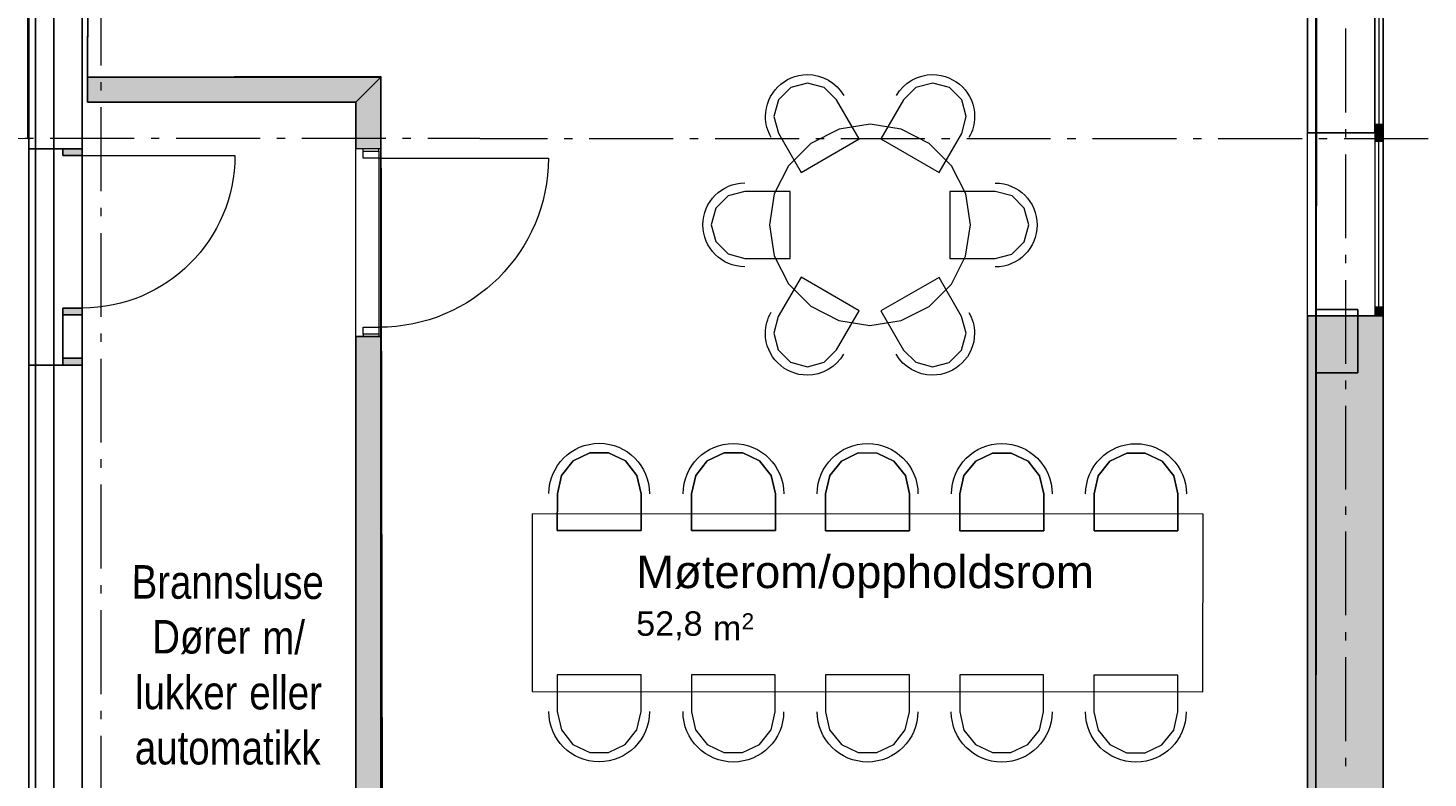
# Model space of a CAD drawing. Extents: x 16 to 1175, y 16 to 826.
# Tile 210 of 217: x 952 to 1071, y 303 to 366. Entities that reach past the tile are written whole.
import ezdxf

# ---------------------------------------------------------------- set-up
doc = ezdxf.new("R2010")
doc.units = 0
doc.header["$MEASUREMENT"] = 0
doc.layers.add('Layer 1', color=7, linetype='Continuous', lineweight=0)

# ---------------------------------------------------------------- blocks, each defined once
blk = doc.blocks.new('Block_47')
at = {"layer": 'Layer 1', "color": 18, "lineweight": 5, "true_color": 0x000000}
blk.add_open_spline([(969.79, 355.49), (969.79, 348.36), (964.02, 342.59), (956.89, 342.59)], degree=3, dxfattribs=at)
blk = doc.blocks.new('Block_73')
at = {"layer": 'Layer 1', "color": 18, "lineweight": 5, "true_color": 0x000000}
blk.add_open_spline([(996.27, 355.27), (996.27, 347.37), (989.86, 340.96), (981.95, 340.96)], degree=3, dxfattribs=at)
blk = doc.blocks.new('Block_130')
at = {"layer": 'Layer 1', "color": 18, "lineweight": 5, "true_color": 0x000000}
blk.add_open_spline([(1050.17, 308.44), (1050.16, 306.1), (1048.26, 304.19), (1045.92, 304.19), (1043.57, 304.19), (1041.66, 306.1), (1041.66, 308.45)], degree=3, knots=[0, 0, 0, 0, 1, 1, 1, 2, 2, 2, 2], dxfattribs=at)
blk = doc.blocks.new('Block_131')
at = {"layer": 'Layer 1', "color": 18, "lineweight": 5, "true_color": 0x000000}
blk.add_open_spline([(1038.83, 308.45), (1038.83, 306.1), (1036.92, 304.2), (1034.58, 304.2), (1032.23, 304.2), (1030.32, 306.1), (1030.32, 308.45)], degree=3, knots=[0, 0, 0, 0, 1, 1, 1, 2, 2, 2, 2], dxfattribs=at)
blk = doc.blocks.new('Block_132')
at = {"layer": 'Layer 1', "color": 18, "lineweight": 5, "true_color": 0x000000}
blk.add_open_spline([(1027.49, 308.45), (1027.49, 306.11), (1025.58, 304.21), (1023.24, 304.21), (1020.89, 304.21), (1018.99, 306.11), (1018.99, 308.46), (1018.99, 308.46), (1018.99, 308.46), (1018.99, 308.46)], degree=3, knots=[0, 0, 0, 0, 1, 1, 1, 2, 2, 2, 3, 3, 3, 3], dxfattribs=at)
blk = doc.blocks.new('Block_133')
at = {"layer": 'Layer 1', "color": 18, "lineweight": 5, "true_color": 0x000000}
blk.add_open_spline([(1016.15, 308.46), (1016.15, 306.11), (1014.25, 304.21), (1011.9, 304.21), (1009.55, 304.21), (1007.65, 306.11), (1007.65, 308.46), (1007.65, 308.46), (1007.65, 308.46), (1007.65, 308.47)], degree=3, knots=[0, 0, 0, 0, 1, 1, 1, 2, 2, 2, 3, 3, 3, 3], dxfattribs=at)
blk = doc.blocks.new('Block_134')
at = {"layer": 'Layer 1', "color": 18, "lineweight": 5, "true_color": 0x000000}
blk.add_open_spline([(1004.81, 308.47), (1004.81, 306.12), (1002.91, 304.22), (1000.56, 304.22), (998.21, 304.22), (996.31, 306.12), (996.31, 308.47), (996.31, 308.47), (996.31, 308.47), (996.31, 308.47)], degree=3, knots=[0, 0, 0, 0, 1, 1, 1, 2, 2, 2, 3, 3, 3, 3], dxfattribs=at)
blk = doc.blocks.new('Block_135')
at = {"layer": 'Layer 1', "color": 18, "lineweight": 5, "true_color": 0x000000}
blk.add_open_spline([(1041.67, 326.87), (1041.67, 329.22), (1043.58, 331.12), (1045.92, 331.12), (1048.27, 331.12), (1050.18, 329.22), (1050.18, 326.87), (1050.18, 326.87), (1050.18, 326.87), (1050.18, 326.87)], degree=3, knots=[0, 0, 0, 0, 1, 1, 1, 2, 2, 2, 3, 3, 3, 3], dxfattribs=at)
blk = doc.blocks.new('Block_136')
at = {"layer": 'Layer 1', "color": 18, "lineweight": 5, "true_color": 0x000000}
blk.add_open_spline([(1030.33, 326.88), (1030.33, 329.23), (1032.24, 331.13), (1034.58, 331.13), (1036.93, 331.13), (1038.84, 329.22), (1038.84, 326.88), (1038.84, 326.87), (1038.84, 326.87), (1038.84, 326.87)], degree=3, knots=[0, 0, 0, 0, 1, 1, 1, 2, 2, 2, 3, 3, 3, 3], dxfattribs=at)
blk = doc.blocks.new('Block_137')
at = {"layer": 'Layer 1', "color": 18, "lineweight": 5, "true_color": 0x000000}
blk.add_open_spline([(1018.99, 326.89), (1018.99, 329.23), (1020.9, 331.13), (1023.25, 331.13), (1025.59, 331.13), (1027.5, 329.23), (1027.5, 326.88), (1027.5, 326.88), (1027.5, 326.88), (1027.5, 326.88)], degree=3, knots=[0, 0, 0, 0, 1, 1, 1, 2, 2, 2, 3, 3, 3, 3], dxfattribs=at)
blk = doc.blocks.new('Block_138')
at = {"layer": 'Layer 1', "color": 18, "lineweight": 5, "true_color": 0x000000}
blk.add_open_spline([(1007.66, 326.89), (1007.66, 329.24), (1009.56, 331.14), (1011.91, 331.14), (1014.25, 331.14), (1016.16, 329.24), (1016.16, 326.89), (1016.16, 326.89), (1016.16, 326.89), (1016.16, 326.89)], degree=3, knots=[0, 0, 0, 0, 1, 1, 1, 2, 2, 2, 3, 3, 3, 3], dxfattribs=at)
blk = doc.blocks.new('Block_139')
at = {"layer": 'Layer 1', "color": 18, "lineweight": 5, "true_color": 0x000000}
blk.add_open_spline([(996.32, 326.9), (996.32, 329.24), (998.22, 331.15), (1000.57, 331.15), (1002.92, 331.15), (1004.82, 329.24), (1004.82, 326.89), (1004.82, 326.89), (1004.82, 326.89), (1004.82, 326.89)], degree=3, knots=[0, 0, 0, 0, 1, 1, 1, 2, 2, 2, 3, 3, 3, 3], dxfattribs=at)
blk = doc.blocks.new('Block_150')
at = {"layer": 'Layer 1', "color": 18, "lineweight": 5, "true_color": 0x000000}
blk.add_open_spline([(1034.03, 353.15), (1035.99, 353.15), (1037.57, 351.57), (1037.57, 349.61), (1037.57, 347.65), (1035.99, 346.06), (1034.03, 346.06), (1034.03, 346.06), (1034.03, 346.06), (1034.03, 346.06)], degree=3, knots=[0, 0, 0, 0, 1, 1, 1, 2, 2, 2, 3, 3, 3, 3], dxfattribs=at)
blk = doc.blocks.new('Block_151')
at = {"layer": 'Layer 1', "color": 18, "lineweight": 5, "true_color": 0x000000}
blk.add_open_spline([(1025.68, 360.55), (1026.31, 361.64), (1027.48, 362.32), (1028.74, 362.32), (1030.7, 362.32), (1032.29, 360.73), (1032.29, 358.77), (1032.29, 358.15), (1032.12, 357.54), (1031.81, 357)], degree=3, knots=[0, 0, 0, 0, 1, 1, 1, 2, 2, 2, 3, 3, 3, 3], dxfattribs=at)
blk = doc.blocks.new('Block_152')
at = {"layer": 'Layer 1', "color": 18, "lineweight": 5, "true_color": 0x000000}
blk.add_open_spline([(1015.1, 357.01), (1014.78, 357.55), (1014.62, 358.16), (1014.62, 358.78), (1014.62, 360.74), (1016.21, 362.32), (1018.16, 362.32), (1019.43, 362.32), (1020.6, 361.65), (1021.23, 360.55)], degree=3, knots=[0, 0, 0, 0, 1, 1, 1, 2, 2, 2, 3, 3, 3, 3], dxfattribs=at)
blk = doc.blocks.new('Block_153')
at = {"layer": 'Layer 1', "color": 18, "lineweight": 5, "true_color": 0x000000}
blk.add_open_spline([(1012.87, 346.08), (1010.91, 346.08), (1009.33, 347.66), (1009.33, 349.62), (1009.33, 351.58), (1010.91, 353.16), (1012.87, 353.16)], degree=3, knots=[0, 0, 0, 0, 1, 1, 1, 2, 2, 2, 2], dxfattribs=at)
blk = doc.blocks.new('Block_154')
at = {"layer": 'Layer 1', "color": 18, "lineweight": 5, "true_color": 0x000000}
blk.add_open_spline([(1021.22, 338.68), (1020.59, 337.59), (1019.42, 336.91), (1018.16, 336.91), (1016.2, 336.91), (1014.61, 338.5), (1014.61, 340.45), (1014.61, 341.08), (1014.78, 341.69), (1015.09, 342.23)], degree=3, knots=[0, 0, 0, 0, 1, 1, 1, 2, 2, 2, 3, 3, 3, 3], dxfattribs=at)
blk = doc.blocks.new('Block_155')
at = {"layer": 'Layer 1', "color": 18, "lineweight": 5, "true_color": 0x000000}
blk.add_open_spline([(1031.8, 342.22), (1032.12, 341.68), (1032.28, 341.07), (1032.28, 340.45), (1032.28, 338.49), (1030.69, 336.91), (1028.73, 336.91), (1027.47, 336.91), (1026.3, 337.58), (1025.66, 338.68)], degree=3, knots=[0, 0, 0, 0, 1, 1, 1, 2, 2, 2, 3, 3, 3, 3], dxfattribs=at)
blk = doc.blocks.new('Block_174')
at = {"layer": 'Layer 1', "char_height": 0.2, "attachment_point": 7, "rotation": 359.9}
for s, insert in [('\\C18;\\c0;\\FArial Narrow|b0|i0|c1;\\H2.833315;\\W1.000002;Brannsluse', (961.06, 317.98)), ('\\C18;\\c0;\\FArial Narrow|b0|i0|c1;\\H2.833315;\\W1.000002;Dører ', (962.8, 313.31)), ('\\C18;\\c0;\\FArial Narrow|b0|i0|c1;\\H2.833315;\\W1.000002;m/', (972.1, 313.29)), ('\\C18;\\c0;\\FArial Narrow|b0|i0|c1;\\H2.833315;\\W1.000002;lukker ', (961.34, 308.64)), ('\\C18;\\c0;\\FArial Narrow|b0|i0|c1;\\H2.833315;\\W1.000002;eller', (971, 308.62)), ('\\C18;\\c0;\\FArial Narrow|b0|i0|c1;\\H2.833315;\\W1.000002; ', (977.2, 308.63)), ('\\C18;\\c0;\\FArial Narrow|b0|i0|c1;\\H2.833315;\\W1.000002;automatikk', (961.33, 303.97))]:
    blk.add_mtext(s, dxfattribs=dict(at, insert=insert))
blk = doc.blocks.new('Block_225')
at = {"layer": 'Layer 1', "insert": (1003.69, 318.08), "char_height": 0.2, "attachment_point": 7}
blk.add_mtext('\\C18;\\c0;\\FArial|b0|i0|c1;\\H2.752363;\\W1.000000;Møterom/oppholdsrom', dxfattribs=at)
blk = doc.blocks.new('Block_226')
at = {"layer": 'Layer 1', "char_height": 0.2, "attachment_point": 7}
for s, insert in [('\\C18;\\c0;\\FArial|b0|i0|c1;\\H2.064278;\\W1.000000;52,8', (1003.69, 314.5)), ('\\C18;\\c0;\\FArial|b0|i0|c1;\\H2.064278;\\W1.000000;m', (1010.17, 314.5)), ('\\C18;\\c0;\\FArial|b0|i0|c1;\\H1.362421;\\W1.000000;2', (1012.6, 315.42)), ('\\C18;\\c0;\\FArial|b0|i0|c1;\\H2.064278;\\W1.000000; ', (1009.36, 314.5))]:
    blk.add_mtext(s, dxfattribs=dict(at, insert=insert))
blk = doc.blocks.new('Block_0')
at = {"layer": 'Layer 1', "true_color": 0x000000, "transparency": 33554687}
for points in [[(957.32, 359.99), (957.32, 362.11), (982.12, 362.11), (980, 359.99), (957.32, 359.99)], [(980, 359.99), (982.12, 362.11), (982.12, 356.05), (980, 356.05), (980, 359.99)], [(1066.09, 357.39), (1066.8, 357.39), (1066.8, 358.09), (1066.09, 358.09), (1066.09, 357.39)], [(1066.09, 357.39), (1066.09, 356.68), (1066.8, 356.68), (1066.8, 357.39), (1066.09, 357.39)], [(956.89, 356.05), (955.26, 356.05), (955.26, 355.49), (956.89, 355.49), (956.89, 356.05)], [(955.26, 342.02), (956.89, 342.02), (956.89, 342.59), (955.26, 342.59), (955.26, 342.02)], [(1060.42, 341.94), (1066.8, 341.94), (1066.8, 289.36), (1060.42, 289.36), (1060.42, 341.94)], [(1066.8, 341.94), (1066.8, 342.65), (1066.09, 342.65), (1066.09, 341.94), (1066.8, 341.94)], [(980, 340.18), (982.12, 340.18), (982.12, 285.26), (980, 285.26), (980, 340.18)], [(955.26, 337.77), (956.89, 337.77), (956.89, 338.34), (955.26, 338.34), (955.26, 337.77)]]:
    blk.add_hatch(color=18, dxfattribs=at).paths.add_polyline_path(points)
at = {"layer": 'Layer 1', "color": 18, "lineweight": 13, "true_color": 0x000000}
for p, q in [((952.36, 425.73), (952.36, 356.05)), ((956.89, 356.05), (956.89, 425.73)), ((952.36, 356.05), (952.36, 337.77)), ((954.48, 356.05), (952.95, 356.05)), ((954.48, 356.05), (952.95, 356.05)), ((955.26, 356.05), (954.48, 356.05)), ((955.26, 356.05), (954.48, 356.05)), ((956.89, 356.05), (955.26, 356.05)), ((956.89, 356.05), (955.26, 356.05)), ((956.89, 356.05), (955.26, 356.05)), ((956.89, 337.77), (956.89, 356.05)), ((952.36, 337.77), (952.36, 141.5)), ((954.48, 337.77), (952.95, 337.77)), ((954.48, 337.77), (952.95, 337.77)), ((955.26, 337.77), (954.48, 337.77)), ((955.26, 337.77), (954.48, 337.77)), ((956.89, 337.77), (955.26, 337.77)), ((956.89, 337.77), (955.26, 337.77)), ((956.89, 337.77), (955.26, 337.77)), ((956.89, 136.97), (956.89, 337.77))]:
    blk.add_line(p, q, dxfattribs=at)
at = {"layer": 'Layer 1', "color": 18, "lineweight": 5, "true_color": 0x000000}
for p, q in [((954.49, 410.79), (954.5, 180.73)), ((957.53, 410.79), (957.32, 362.11)), ((1061.13, 180.73), (1061.13, 410.79)), ((1061.13, 291.71), (1061.19, 410.73)), ((957.32, 362.11), (982.12, 362.15)), ((982.12, 362.11), (957.32, 362.11)), ((957.32, 362.11), (957.32, 359.99)), ((982.12, 362.15), (982.23, 291.75)), ((982.12, 356.05), (982.12, 362.11)), ((1016.75, 361.24), (1015.71, 360.2)), ((1018.17, 361.61), (1016.75, 361.24)), ((1019.58, 361.23), (1018.17, 361.61)), ((1020.62, 360.2), (1019.58, 361.23)), ((1027.33, 361.23), (1026.29, 360.19)), ((1028.75, 361.61), (1027.33, 361.23)), ((1030.16, 361.23), (1028.75, 361.61)), ((1031.2, 360.19), (1030.16, 361.23)), ((957.32, 359.99), (980, 359.99)), ((980, 359.99), (980, 356.05)), ((1015.71, 360.2), (1015.33, 358.78)), ((1022.53, 356.88), (1020.62, 360.2)), ((1026.29, 360.19), (1024.37, 356.88)), ((1031.58, 358.77), (1031.2, 360.19)), ((1015.33, 358.78), (1015.71, 357.36)), ((1031.2, 357.35), (1031.58, 358.77)), ((1015.71, 357.36), (1017.62, 354.05)), ((1020.83, 357.7), (1018.46, 356.5)), ((1023.45, 358.12), (1020.83, 357.7)), ((1026.08, 357.7), (1023.45, 358.12)), ((1028.45, 356.49), (1026.08, 357.7)), ((1029.28, 354.04), (1031.2, 357.35)), ((1066.09, 357.39), (1060.42, 357.39)), ((1066.09, 357.39), (1060.42, 357.39)), ((1066.8, 357.39), (1066.09, 357.39)), ((1066.8, 357.39), (1066.09, 357.39)), ((1066.8, 357.39), (1066.09, 357.39)), ((1066.8, 357.39), (1066.09, 357.39)), ((1018.46, 356.5), (1016.57, 354.62)), ((1017.62, 354.05), (1022.53, 356.88)), ((1024.37, 356.88), (1029.28, 354.04)), ((1030.33, 354.61), (1028.45, 356.49)), ((956.89, 355.49), (969.79, 355.49)), ((980.63, 356.05), (980, 356.05)), ((980.63, 356.05), (980, 356.05)), ((981.95, 356.05), (980.63, 356.05)), ((980.63, 355.84), (980.63, 356.05)), ((981.95, 356.05), (980.63, 356.05)), ((981.95, 356.05), (980.63, 356.05)), ((981.95, 356.05), (980.63, 356.05)), ((980.63, 355.27), (980.63, 355.84)), ((980.63, 355.84), (981.95, 355.84)), ((981.95, 355.27), (980.63, 355.27)), ((982.12, 356.05), (981.95, 356.05)), ((981.95, 355.84), (981.95, 356.05)), ((982.12, 356.05), (981.95, 356.05)), ((981.95, 355.84), (981.95, 355.27)), ((981.95, 355.27), (996.27, 355.27)), ((981.95, 355.27), (981.95, 340.96)), ((1016.57, 354.62), (1015.36, 352.25)), ((1031.54, 352.24), (1030.33, 354.61)), ((1011.45, 352.07), (1010.42, 351.04)), ((1012.87, 352.45), (1011.45, 352.07)), ((1016.7, 352.45), (1012.87, 352.45)), ((1015.36, 352.25), (1014.95, 349.62)), ((1016.7, 346.78), (1016.7, 352.45)), ((1030.2, 352.45), (1030.2, 346.78)), ((1034.03, 352.44), (1030.2, 352.45)), ((1031.95, 349.61), (1031.54, 352.24)), ((1035.45, 352.06), (1034.03, 352.44)), ((1036.48, 351.02), (1035.45, 352.06)), ((1010.42, 351.04), (1010.04, 349.62)), ((1036.86, 349.61), (1036.48, 351.02)), ((1010.04, 349.62), (1010.42, 348.2)), ((1014.95, 349.62), (1015.36, 346.99)), ((1031.53, 346.98), (1031.95, 349.61)), ((1036.48, 348.19), (1036.86, 349.61)), ((1010.42, 348.2), (1011.45, 347.16)), ((1035.44, 347.15), (1036.48, 348.19)), ((1011.45, 347.16), (1012.87, 346.78)), ((1012.87, 346.78), (1016.7, 346.78)), ((1015.36, 346.99), (1016.57, 344.62)), ((1030.2, 346.78), (1034.03, 346.77)), ((1030.33, 344.61), (1031.53, 346.98)), ((1034.03, 346.77), (1035.44, 347.15)), ((1017.62, 345.19), (1015.7, 341.87)), ((1016.57, 344.62), (1018.45, 342.74)), ((1022.53, 342.35), (1017.62, 345.19)), ((1029.28, 345.18), (1024.37, 342.35)), ((1028.45, 342.73), (1030.33, 344.61)), ((1031.19, 341.87), (1029.28, 345.18)), ((1015.7, 341.87), (1015.32, 340.46)), ((1018.45, 342.74), (1020.82, 341.53)), ((1020.61, 339.04), (1022.53, 342.35)), ((1024.37, 342.35), (1026.28, 339.03)), ((1026.07, 341.53), (1028.45, 342.73)), ((1031.57, 340.45), (1031.19, 341.87)), ((1066.09, 341.94), (1060.42, 341.94)), ((1060.42, 341.94), (1060.42, 289.36)), ((1066.09, 341.94), (1060.42, 341.94)), ((1064.67, 342.45), (1061.13, 342.45)), ((1061.13, 342.45), (1061.13, 337.1)), ((1064.67, 337.1), (1064.67, 342.45)), ((1066.8, 341.94), (1066.09, 341.94)), ((1066.8, 341.94), (1066.09, 341.94)), ((1066.8, 341.94), (1066.09, 341.94)), ((1066.8, 289.36), (1066.8, 341.94)), ((980.63, 340.39), (980.63, 340.96)), ((980.63, 340.96), (981.95, 340.96)), ((981.95, 340.96), (981.95, 340.39)), ((1020.82, 341.53), (1023.44, 341.11)), ((1023.44, 341.11), (1026.07, 341.53)), ((980.63, 340.18), (980, 340.18)), ((980, 340.18), (980, 285.26)), ((980.63, 340.18), (980, 340.18)), ((980.63, 340.39), (980.63, 340.18)), ((981.95, 340.39), (980.63, 340.39)), ((981.95, 340.18), (980.63, 340.18)), ((981.95, 340.18), (980.63, 340.18)), ((981.95, 340.18), (980.63, 340.18)), ((981.95, 340.18), (980.63, 340.18)), ((981.95, 340.39), (981.95, 340.18)), ((982.12, 340.18), (981.95, 340.18)), ((982.12, 340.18), (981.95, 340.18)), ((982.12, 291.75), (982.12, 340.18)), ((1015.32, 340.46), (1015.7, 339.04)), ((1031.19, 339.03), (1031.57, 340.45)), ((1015.7, 339.04), (1016.74, 338)), ((1019.57, 338), (1020.61, 339.04)), ((1026.28, 339.03), (1027.32, 338)), ((1030.15, 337.99), (1031.19, 339.03)), ((1016.74, 338), (1018.16, 337.62)), ((1018.16, 337.62), (1019.57, 338)), ((1027.32, 338), (1028.73, 337.61)), ((1028.73, 337.61), (1030.15, 337.99)), ((1061.13, 337.1), (1064.67, 337.1)), ((998.36, 329.66), (999.78, 330.35)), ((999.78, 330.35), (1001.36, 330.35)), ((1001.36, 330.35), (1002.78, 329.66)), ((1009.7, 329.66), (1011.12, 330.34)), ((1011.12, 330.34), (1012.7, 330.34)), ((1012.7, 330.34), (1014.12, 329.66)), ((1021.04, 329.65), (1022.46, 330.34)), ((1022.46, 330.34), (1024.04, 330.33)), ((1024.04, 330.33), (1025.46, 329.65)), ((1032.38, 329.65), (1033.8, 330.33)), ((1033.8, 330.33), (1035.38, 330.33)), ((1035.38, 330.33), (1036.8, 329.65)), ((1043.72, 329.64), (1045.14, 330.33)), ((1045.14, 330.33), (1046.71, 330.32)), ((1046.71, 330.32), (1048.13, 329.64)), ((997.38, 328.43), (998.36, 329.66)), ((1002.78, 329.66), (1003.76, 328.43)), ((1008.72, 328.43), (1009.7, 329.66)), ((1014.12, 329.66), (1015.1, 328.42)), ((1020.05, 328.42), (1021.04, 329.65)), ((1025.46, 329.65), (1026.44, 328.42)), ((1031.39, 328.42), (1032.38, 329.65)), ((1036.8, 329.65), (1037.78, 328.41)), ((1042.73, 328.41), (1043.72, 329.64)), ((1048.13, 329.64), (1049.12, 328.41)), ((997.03, 326.89), (997.38, 328.43)), ((1003.76, 328.43), (1004.11, 326.89)), ((1008.36, 326.89), (1008.72, 328.43)), ((1015.1, 328.42), (1015.45, 326.89)), ((1019.7, 326.88), (1020.05, 328.42)), ((1026.44, 328.42), (1026.79, 326.88)), ((1031.04, 326.88), (1031.39, 328.42)), ((1037.78, 328.41), (1038.13, 326.87)), ((1042.38, 326.87), (1042.73, 328.41)), ((1049.12, 328.41), (1049.47, 326.87)), ((997.02, 323.78), (997.03, 326.89)), ((1004.11, 326.89), (1004.11, 323.77)), ((1008.36, 323.77), (1008.36, 326.89)), ((1015.45, 326.89), (1015.45, 323.77)), ((1019.7, 323.76), (1019.7, 326.88)), ((1026.79, 326.88), (1026.79, 323.76)), ((1031.04, 323.76), (1031.04, 326.88)), ((1038.13, 326.87), (1038.13, 323.76)), ((1042.38, 323.75), (1042.38, 326.87)), ((1049.47, 326.87), (1049.46, 323.75)), ((994.9, 325.2), (994.89, 310.17)), ((1051.59, 325.17), (994.9, 325.2)), ((1051.58, 310.14), (1051.59, 325.17)), ((1004.11, 323.77), (997.02, 323.78)), ((1015.45, 323.77), (1008.36, 323.77)), ((1026.79, 323.76), (1019.7, 323.76)), ((1038.13, 323.76), (1031.04, 323.76)), ((1049.46, 323.75), (1042.38, 323.75)), ((1004.1, 311.58), (997.02, 311.59)), ((997.02, 311.59), (997.02, 308.47)), ((1004.1, 308.47), (1004.1, 311.58)), ((1015.44, 311.58), (1008.36, 311.58)), ((1008.36, 311.58), (1008.36, 308.46)), ((1015.44, 308.46), (1015.44, 311.58)), ((1026.78, 311.57), (1019.69, 311.58)), ((1019.69, 311.58), (1019.69, 308.46)), ((1026.78, 308.45), (1026.78, 311.57)), ((1038.12, 311.57), (1031.03, 311.57)), ((1031.03, 311.57), (1031.03, 308.45)), ((1038.12, 308.45), (1038.12, 311.57)), ((1049.46, 311.56), (1042.37, 311.56)), ((1042.37, 311.56), (1042.37, 308.45)), ((1049.46, 308.44), (1049.46, 311.56)), ((994.89, 310.17), (1051.58, 310.14)), ((997.02, 308.47), (997.37, 306.93)), ((1003.75, 306.93), (1004.1, 308.47)), ((1008.36, 308.46), (1008.7, 306.93)), ((1015.09, 306.92), (1015.44, 308.46)), ((1019.69, 308.46), (1020.04, 306.92)), ((1026.43, 306.92), (1026.78, 308.45)), ((1031.03, 308.45), (1031.38, 306.91)), ((1037.77, 306.91), (1038.12, 308.45)), ((1042.37, 308.45), (1042.72, 306.91)), ((1049.11, 306.91), (1049.46, 308.44)), ((997.37, 306.93), (998.35, 305.7)), ((1002.77, 305.7), (1003.75, 306.93)), ((1008.7, 306.93), (1009.69, 305.69)), ((1014.11, 305.69), (1015.09, 306.92)), ((1020.04, 306.92), (1021.03, 305.69)), ((1025.45, 305.68), (1026.43, 306.92)), ((1031.38, 306.91), (1032.37, 305.68)), ((1036.78, 305.68), (1037.77, 306.91)), ((1042.72, 306.91), (1043.7, 305.68)), ((1048.12, 305.67), (1049.11, 306.91)), ((998.35, 305.7), (999.77, 305.01)), ((1001.35, 305.01), (1002.77, 305.7)), ((1009.69, 305.69), (1011.11, 305.01)), ((1012.68, 305.01), (1014.11, 305.69)), ((1021.03, 305.69), (1022.45, 305)), ((1024.02, 305), (1025.45, 305.68)), ((1032.37, 305.68), (1033.79, 305)), ((1035.36, 305), (1036.78, 305.68)), ((1043.7, 305.68), (1045.12, 304.99)), ((1046.7, 304.99), (1048.12, 305.67)), ((999.77, 305.01), (1001.35, 305.01)), ((1011.11, 305.01), (1012.68, 305.01)), ((1022.45, 305), (1024.02, 305)), ((1033.79, 305), (1035.36, 305)), ((1045.12, 304.99), (1046.7, 304.99))]:
    blk.add_line(p, q, dxfattribs=at)
at = {"layer": 'Layer 1', "color": 18, "lineweight": 9, "true_color": 0x000000}
for p, q in [((1060.42, 372.83), (1060.42, 357.39)), ((1066.8, 372.83), (1066.8, 357.39)), ((1066.09, 358.09), (1066.09, 372.13)), ((1066.44, 372.13), (1066.44, 358.09)), ((1066.8, 372.13), (1066.8, 358.09)), ((1060.42, 341.94), (1060.42, 357.39)), ((1066.09, 357.39), (1066.09, 358.09)), ((1066.09, 358.09), (1066.8, 358.09)), ((1066.09, 357.39), (1066.09, 356.68)), ((1066.8, 358.09), (1066.8, 357.39)), ((1066.8, 341.94), (1066.8, 357.39)), ((1066.8, 356.68), (1066.8, 357.39)), ((1066.09, 356.68), (1066.8, 356.68)), ((1066.09, 356.68), (1066.09, 342.65)), ((1066.44, 342.65), (1066.44, 356.68)), ((1066.8, 342.65), (1066.8, 356.68)), ((955.26, 355.49), (955.26, 356.05)), ((955.26, 356.05), (956.89, 356.05)), ((956.89, 355.49), (955.26, 355.49)), ((956.89, 356.05), (956.89, 355.49)), ((956.89, 355.49), (956.89, 342.59)), ((980, 340.18), (980, 356.05)), ((982.12, 340.18), (982.12, 356.05)), ((955.26, 342.02), (955.26, 342.59)), ((955.26, 342.59), (956.89, 342.59)), ((955.26, 338.34), (955.26, 342.02)), ((955.26, 342.02), (956.89, 342.02)), ((956.89, 342.02), (955.26, 342.02)), ((956.89, 342.59), (956.89, 342.02)), ((956.89, 342.02), (956.89, 338.34)), ((1066.8, 342.65), (1066.09, 342.65)), ((1066.09, 342.65), (1066.09, 341.94)), ((1066.8, 341.94), (1066.8, 342.65)), ((956.89, 338.34), (955.26, 338.34)), ((955.26, 337.77), (955.26, 338.34)), ((955.26, 338.34), (956.89, 338.34)), ((956.89, 338.34), (956.89, 337.77)), ((956.89, 337.77), (955.26, 337.77))]:
    blk.add_line(p, q, dxfattribs=at)
at = {"layer": 'Layer 1', "color": 253, "lineweight": 9, "true_color": 0xb4b4b4}
for p, q in [((958.46, 370.19), (958.46, 363.1)), ((954.48, 365.64), (954.48, 358.56)), ((1063.62, 366.21), (1063.62, 359.13)), ((958.46, 361.69), (958.46, 360.98)), ((958.46, 359.56), (958.46, 352.47)), ((1063.62, 357.71), (1063.62, 357)), ((952.77, 356.93), (952.07, 356.93)), ((961.28, 356.93), (954.19, 356.93)), ((954.48, 357.14), (954.48, 356.43)), ((963.4, 356.93), (962.7, 356.93)), ((971.91, 356.93), (964.82, 356.93)), ((974.03, 356.93), (973.33, 356.93)), ((982.54, 356.93), (975.45, 356.93)), ((984.66, 356.93), (983.96, 356.93)), ((990.49, 356.93), (986.08, 356.93)), ((990.49, 356.93), (990.49, 356.93)), ((990.49, 356.93), (990.49, 356.93)), ((990.49, 356.93), (996.19, 356.93)), ((997.6, 356.93), (998.31, 356.93)), ((999.73, 356.93), (1006.82, 356.93)), ((1008.23, 356.93), (1008.94, 356.93)), ((1010.36, 356.93), (1017.45, 356.93)), ((1018.86, 356.93), (1019.57, 356.93)), ((1020.99, 356.93), (1028.08, 356.93)), ((1029.49, 356.93), (1030.2, 356.93)), ((1031.62, 356.93), (1038.71, 356.93)), ((1040.12, 356.93), (1040.83, 356.93)), ((1042.25, 356.93), (1049.34, 356.93)), ((1050.75, 356.93), (1051.46, 356.93)), ((1052.88, 356.93), (1059.97, 356.93)), ((1061.38, 356.93), (1062.09, 356.93)), ((1063.51, 356.93), (1070.6, 356.93)), ((954.48, 355.01), (954.48, 347.93)), ((1063.62, 355.58), (1063.62, 348.5)), ((958.46, 351.06), (958.46, 350.35)), ((958.46, 348.93), (958.46, 341.84)), ((1063.62, 347.08), (1063.62, 346.37)), ((954.48, 346.51), (954.48, 345.8)), ((954.48, 344.38), (954.48, 337.3)), ((1063.62, 344.95), (1063.62, 337.87)), ((958.46, 340.43), (958.46, 339.72)), ((958.46, 338.3), (958.46, 331.21)), ((1063.62, 336.45), (1063.62, 335.74)), ((954.48, 335.88), (954.48, 335.17)), ((954.48, 333.75), (954.48, 326.67)), ((1063.62, 334.32), (1063.62, 327.24)), ((958.46, 329.8), (958.46, 329.09)), ((958.46, 327.67), (958.46, 320.58)), ((1063.62, 325.82), (1063.62, 325.11)), ((954.48, 325.25), (954.48, 324.54)), ((954.48, 323.12), (954.48, 316.04)), ((1063.62, 323.69), (1063.62, 316.61)), ((958.46, 319.17), (958.46, 318.46)), ((958.46, 317.04), (958.46, 309.95)), ((1063.62, 315.19), (1063.62, 314.48)), ((954.48, 314.62), (954.48, 313.91)), ((954.48, 312.49), (954.48, 305.41)), ((1063.62, 313.06), (1063.62, 305.98)), ((958.46, 308.54), (958.46, 307.83)), ((958.46, 306.41), (958.46, 299.32)), ((1063.62, 304.56), (1063.62, 303.85)), ((954.48, 303.99), (954.48, 303.28))]:
    blk.add_line(p, q, dxfattribs=at)
at = {"layer": 'Layer 1', "color": 250, "lineweight": 5, "true_color": 0x353535}
for p, q in [((952.95, 356.05), (952.36, 356.05)), ((952.95, 356.05), (952.36, 356.05)), ((952.95, 337.77), (952.36, 337.77)), ((952.95, 337.77), (952.36, 337.77))]:
    blk.add_line(p, q, dxfattribs=at)
at = {"layer": 'Layer 1'}
for points in [[(952.36, 425.73), (952.95, 425.73), (952.95, 356.05), (952.36, 356.05), (952.36, 425.73)], [(954.48, 425.73), (954.48, 356.05), (952.95, 356.05), (952.95, 425.73), (954.48, 425.73)], [(956.89, 425.73), (956.89, 356.05), (954.48, 356.05), (954.48, 425.73), (956.89, 425.73)], [(954.5, 180.73), (954.49, 410.79), (1061.13, 410.79), (1061.13, 180.73), (954.5, 180.73)], [(982.23, 291.75), (982.12, 362.15), (957.32, 362.11), (957.53, 410.79), (1061.19, 410.73), (1061.13, 291.71), (982.23, 291.75)], [(1066.8, 357.39), (1060.42, 357.39), (1060.42, 372.83), (1066.8, 372.83), (1066.8, 357.39)], [(1066.8, 372.13), (1066.09, 372.13), (1066.09, 358.09), (1066.8, 358.09), (1066.8, 372.13)], [(957.32, 359.99), (957.32, 362.11), (982.12, 362.11), (980, 359.99), (957.32, 359.99)], [(980, 359.99), (982.12, 362.11), (982.12, 356.05), (980, 356.05), (980, 359.99)], [(1017.62, 354.05), (1022.53, 356.88), (1020.62, 360.2), (1019.58, 361.23), (1018.17, 361.61), (1016.75, 361.24), (1015.71, 360.2), (1015.33, 358.78), (1015.71, 357.36), (1017.62, 354.05)], [(1024.37, 356.88), (1029.28, 354.04), (1031.2, 357.35), (1031.58, 358.77), (1031.2, 360.19), (1030.16, 361.23), (1028.75, 361.61), (1027.33, 361.23), (1026.29, 360.19), (1024.37, 356.88)], [(1014.95, 349.62), (1015.36, 346.99), (1016.57, 344.62), (1018.45, 342.74), (1020.82, 341.53), (1023.44, 341.11), (1026.07, 341.53), (1028.45, 342.73), (1030.33, 344.61), (1031.53, 346.98), (1031.95, 349.61), (1031.54, 352.24), (1030.33, 354.61), (1028.45, 356.49), (1026.08, 357.7), (1023.45, 358.12), (1020.83, 357.7), (1018.46, 356.5), (1016.57, 354.62), (1015.36, 352.25), (1014.95, 349.62)], [(1066.8, 357.39), (1066.8, 341.94), (1060.42, 341.94), (1060.42, 357.39), (1066.8, 357.39)], [(1066.09, 357.39), (1066.8, 357.39), (1066.8, 358.09), (1066.09, 358.09), (1066.09, 357.39)], [(1066.09, 357.39), (1066.09, 356.68), (1066.8, 356.68), (1066.8, 357.39), (1066.09, 357.39)], [(1066.8, 342.65), (1066.8, 356.68), (1066.09, 356.68), (1066.09, 342.65), (1066.8, 342.65)], [(952.95, 356.05), (952.95, 337.77), (952.36, 337.77), (952.36, 356.05), (952.95, 356.05)], [(954.48, 356.05), (954.48, 337.77), (952.95, 337.77), (952.95, 356.05), (954.48, 356.05)], [(956.89, 356.05), (956.89, 337.77), (954.48, 337.77), (954.48, 356.05), (956.89, 356.05)], [(956.89, 356.05), (955.26, 356.05), (955.26, 355.49), (956.89, 355.49), (956.89, 356.05)], [(1016.7, 346.78), (1016.7, 352.45), (1012.87, 352.45), (1011.45, 352.07), (1010.42, 351.04), (1010.04, 349.62), (1010.42, 348.2), (1011.45, 347.16), (1012.87, 346.78), (1016.7, 346.78)], [(1030.2, 352.45), (1030.2, 346.78), (1034.03, 346.77), (1035.44, 347.15), (1036.48, 348.19), (1036.86, 349.61), (1036.48, 351.02), (1035.45, 352.06), (1034.03, 352.44), (1030.2, 352.45)], [(1022.53, 342.35), (1017.62, 345.19), (1015.7, 341.87), (1015.32, 340.46), (1015.7, 339.04), (1016.74, 338), (1018.16, 337.62), (1019.57, 338), (1020.61, 339.04), (1022.53, 342.35)], [(1029.28, 345.18), (1024.37, 342.35), (1026.28, 339.03), (1027.32, 338), (1028.73, 337.61), (1030.15, 337.99), (1031.19, 339.03), (1031.57, 340.45), (1031.19, 341.87), (1029.28, 345.18)], [(955.26, 342.02), (956.89, 342.02), (956.89, 342.59), (955.26, 342.59), (955.26, 342.02)], [(955.26, 338.34), (956.89, 338.34), (956.89, 342.02), (955.26, 342.02), (955.26, 338.34)], [(1060.42, 341.94), (1066.8, 341.94), (1066.8, 289.36), (1060.42, 289.36), (1060.42, 341.94)], [(1064.67, 337.1), (1061.13, 337.1), (1061.13, 342.45), (1064.67, 342.45), (1064.67, 337.1)], [(1066.8, 341.94), (1066.8, 342.65), (1066.09, 342.65), (1066.09, 341.94), (1066.8, 341.94)], [(980, 340.18), (982.12, 340.18), (982.12, 285.26), (980, 285.26), (980, 340.18)], [(955.26, 337.77), (956.89, 337.77), (956.89, 338.34), (955.26, 338.34), (955.26, 337.77)], [(952.95, 337.77), (952.95, 141.5), (952.36, 141.5), (952.36, 337.77), (952.95, 337.77)], [(952.95, 337.77), (954.48, 337.77), (954.48, 140.91), (952.95, 140.91), (952.95, 337.77)], [(956.89, 337.77), (956.89, 139.38), (954.48, 139.38), (954.48, 337.77), (956.89, 337.77)], [(1004.11, 323.77), (1004.11, 326.89), (1003.76, 328.43), (1002.78, 329.66), (1001.36, 330.35), (999.78, 330.35), (998.36, 329.66), (997.38, 328.43), (997.03, 326.89), (997.02, 323.78), (1004.11, 323.77)], [(1015.45, 323.77), (1015.45, 326.89), (1015.1, 328.42), (1014.12, 329.66), (1012.7, 330.34), (1011.12, 330.34), (1009.7, 329.66), (1008.72, 328.43), (1008.36, 326.89), (1008.36, 323.77), (1015.45, 323.77)], [(1026.79, 323.76), (1026.79, 326.88), (1026.44, 328.42), (1025.46, 329.65), (1024.04, 330.33), (1022.46, 330.34), (1021.04, 329.65), (1020.05, 328.42), (1019.7, 326.88), (1019.7, 323.76), (1026.79, 323.76)], [(1038.13, 323.76), (1038.13, 326.87), (1037.78, 328.41), (1036.8, 329.65), (1035.38, 330.33), (1033.8, 330.33), (1032.38, 329.65), (1031.39, 328.42), (1031.04, 326.88), (1031.04, 323.76), (1038.13, 323.76)], [(1049.46, 323.75), (1049.47, 326.87), (1049.12, 328.41), (1048.13, 329.64), (1046.71, 330.32), (1045.14, 330.33), (1043.72, 329.64), (1042.73, 328.41), (1042.38, 326.87), (1042.38, 323.75), (1049.46, 323.75)], [(1051.59, 325.17), (994.9, 325.2), (994.89, 310.17), (1051.58, 310.14), (1051.59, 325.17)], [(1004.1, 311.58), (997.02, 311.59), (997.02, 308.47), (997.37, 306.93), (998.35, 305.7), (999.77, 305.01), (1001.35, 305.01), (1002.77, 305.7), (1003.75, 306.93), (1004.1, 308.47), (1004.1, 311.58)], [(1015.44, 311.58), (1008.36, 311.58), (1008.36, 308.46), (1008.7, 306.93), (1009.69, 305.69), (1011.11, 305.01), (1012.68, 305.01), (1014.11, 305.69), (1015.09, 306.92), (1015.44, 308.46), (1015.44, 311.58)], [(1026.78, 311.57), (1019.69, 311.58), (1019.69, 308.46), (1020.04, 306.92), (1021.03, 305.69), (1022.45, 305), (1024.02, 305), (1025.45, 305.68), (1026.43, 306.92), (1026.78, 308.45), (1026.78, 311.57)], [(1038.12, 311.57), (1031.03, 311.57), (1031.03, 308.45), (1031.38, 306.91), (1032.37, 305.68), (1033.79, 305), (1035.36, 305), (1036.78, 305.68), (1037.77, 306.91), (1038.12, 308.45), (1038.12, 311.57)], [(1049.46, 311.56), (1042.37, 311.56), (1042.37, 308.45), (1042.72, 306.91), (1043.7, 305.68), (1045.12, 304.99), (1046.7, 304.99), (1048.12, 305.67), (1049.11, 306.91), (1049.46, 308.44), (1049.46, 311.56)]]:
    blk.add_lwpolyline(points, dxfattribs=at)
blk.add_open_spline([(330.11, 604.63), (330.11, 604.63), (634.65, 741.42), (634.65, 741.42), (634.65, 741.42), (665.43, 672.9), (665.43, 672.9), (665.43, 672.9), (711.77, 569.73), (711.77, 569.73), (711.77, 569.73), (743.01, 500.18), (743.01, 500.18), (743.01, 500.18), (952.36, 500.08), (952.36, 500.08), (952.36, 500.08), (952.29, 356.93), (952.29, 356.93), (952.29, 356.93), (846.41, 356.99), (846.41, 356.99), (846.41, 356.99), (843.58, 356.99), (843.58, 356.99), (843.58, 356.99), (461.89, 357.18), (461.89, 357.18), (461.89, 357.18), (461.96, 502.91), (461.96, 502.91), (461.96, 502.91), (330.06, 502.98), (330.06, 502.98), (330.06, 502.98), (330.11, 604.63), (330.11, 604.63)], degree=3, knots=[0, 0, 0, 0, 1, 1, 1, 2, 2, 2, 3, 3, 3, 4, 4, 4, 5, 5, 5, 6, 6, 6, 7, 7, 7, 8, 8, 8, 9, 9, 9, 10, 10, 10, 11, 11, 11, 12, 12, 12, 12], dxfattribs=at)
for name in ['Block_47', 'Block_73', 'Block_130', 'Block_131', 'Block_132', 'Block_133', 'Block_134', 'Block_135', 'Block_136', 'Block_137', 'Block_138', 'Block_139', 'Block_150', 'Block_151', 'Block_152', 'Block_153', 'Block_154', 'Block_155', 'Block_174', 'Block_225', 'Block_226']:
    blk.add_blockref(name, (0, 0), dxfattribs=at)

msp = doc.modelspace()

# ---------------------------------------------------------------- block references
at = {"layer": 'Layer 1'}
msp.add_blockref('Block_0', (0, 0), dxfattribs=at)

doc.saveas('drawing.dxf')
